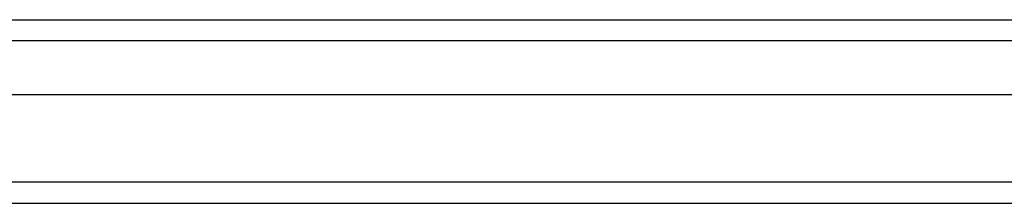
# Model space of a CAD drawing. Header units: inches. Extents: x 12 to 235, y 17 to 142.
# Tile 20 of 117: x 116.66 to 121.312, y 50.659 to 51.526. Entities that reach past the tile are written whole.
import ezdxf

# ---------------------------------------------------------------- set-up
doc = ezdxf.new("R2010")
doc.units = ezdxf.units.IN
doc.header["$MEASUREMENT"] = 0
doc.layers.add('Visible Edges(ANSI)', color=7, linetype='Continuous', lineweight=25)
doc.layers.add('Visible Tangent Edges(ANSI)', color=7, linetype='Continuous', lineweight=25)

msp = doc.modelspace()

# ---------------------------------------------------------------- linework, layer by layer
at = {"layer": 'Visible Edges(ANSI)'}
for p, q in [((95.5142, 51.5255), (129.7199, 51.5255)), ((129.9084, 51.1712), (95.3257, 51.1712)), ((94.7161, 50.6594), (130.5181, 50.6594))]:
    msp.add_line(p, q, dxfattribs=at)
at = {"layer": 'Visible Tangent Edges(ANSI)'}
for p, q in [((129.8499, 51.4265), (95.3842, 51.4265)), ((130.5181, 50.7584), (94.7161, 50.7584))]:
    msp.add_line(p, q, dxfattribs=at)

doc.saveas('drawing.dxf')
